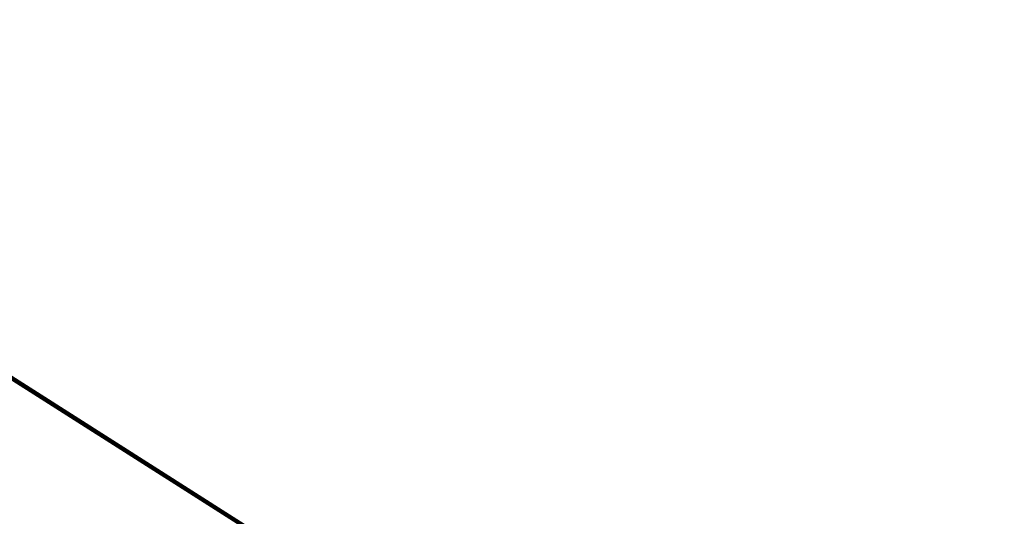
# Model space of a CAD drawing. Extents: x 1160024 to 2574774, y 200346 to 1150377.
# Tile 117 of 118: x 2177280 to 2482675, y 521179 to 675356. Entities that reach past the tile are written whole.
import ezdxf

# ---------------------------------------------------------------- set-up
doc = ezdxf.new("R2010")
doc.units = 0
doc.header["$MEASUREMENT"] = 0
doc.layers.add('Prop Drainage Structure Scour Hole Detail CELL', color=9, linetype='Continuous', lineweight=30)
doc.layers.add('Typical Terminator CELL', color=7, linetype='Continuous', lineweight=0)
doc.styles.add('Style-GEOMETRICFUTURA_211_M_L', font='GEOMETRICFUTURA_211_M_L.shx')
doc.dimstyles.new('erosion_control', dxfattribs={"dimtxt": 4.99999, "dimasz": 9.99998, "dimexe": 2.499995, "dimexo": 2.499995, "dimgap": 2.499995, "dimtad": 0, "dimtih": 1, "dimtoh": 1, "dimzin": 3, "dimdsep": 46, "dimtxsty": 'Style-GEOMETRICFUTURA_211_M_L', "dimcen": 0.09, "dimaunit": 1, "dimadec": 4, "dimazin": 3, "dimtfac": 1, "dimtofl": 0, "dimtmove": 0, "dimatfit": 1, "dimfxl": 1, "dimtzin": 3, "dimlwd": 106, "dimarcsym": 0})

# ---------------------------------------------------------------- blocks, each defined once
blk = doc.blocks.new('TERMINATOR_0.5')
at = {"color": 1, "linetype": 'Continuous', "lineweight": 0}
blk.add_line((0, 0), (-1, 0), dxfattribs=at)
blk = doc.blocks.new('PROP DRAINAGE STRUCTURE SCOUR HOLE DETAIL')
at = {"layer": 'Prop Drainage Structure Scour Hole Detail CELL', "lineweight": 13, "annotation_type": 0, "has_hookline": 1, "horizontal_direction": (0.160147, 0.987093, 0)}
for points, hookline_direction, text_width in [([(85, 180), (574895, 1339719)], 1, 35.9), ([(107, 43), (574927, 1339897)], 1, 61.9), ([(116, 47), (574887, 1339876)], 0, 7.61), ([(117, 168), (574900, 1339774)], 1, 48.2), ([(149, 42), (574865, 1339926)], 0, 36.4), ([(166, 47), (574862, 1339890)], 1, 17.1)]:
    blk.add_leader(points, dimstyle='erosion_control', override={"dimtxt": 3.999992, "dimasz": 3.999992, "dimgap": 1.999996, "dimldrblk": 'TERMINATOR_0.5', "dimlwd": 65534}, dxfattribs=dict(at, hookline_direction=hookline_direction, text_width=text_width))

msp = doc.modelspace()

# ---------------------------------------------------------------- block references
at = {"layer": 'Prop Drainage Structure Scour Hole Detail CELL', "rotation": 80.78458975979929}
msp.add_blockref('PROP DRAINAGE STRUCTURE SCOUR HOLE DETAIL', (2482693, 368280), dxfattribs=at)

doc.saveas('drawing.dxf')
